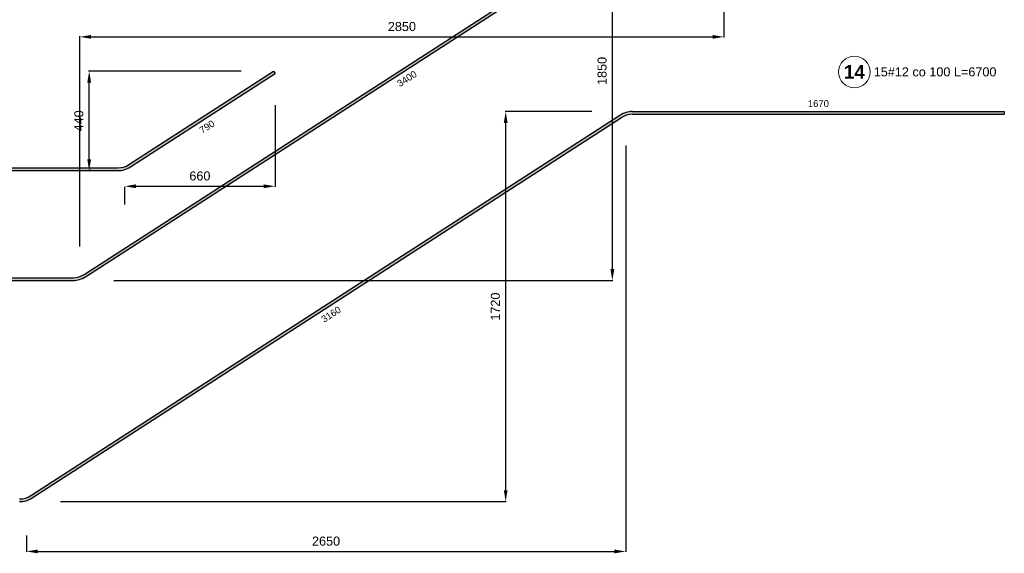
# Model space of a CAD drawing. Extents: x -1474 to 75706, y -13965 to 75879.
# Tile 10 of 17: x 38039 to 42389, y -6071 to -3712. Entities that reach past the tile are written whole.
import ezdxf

# ---------------------------------------------------------------- set-up
doc = ezdxf.new("R2010")
doc.units = 0
doc.header["$LTSCALE"] = 10
doc.header["$MEASUREMENT"] = 0
doc.layers.add('P-Wymiar', color=254, linetype='Continuous', lineweight=9)
doc.layers.add('RCAD_pręt wyrzucony', color=130, linetype='Continuous')
doc.styles.add('style1', font='arial.ttf')
doc.styles.add('style3', font='arialbd.ttf')
doc.dimstyles.new('RBCT DIM 20', dxfattribs={"dimtxt": 40, "dimasz": 50, "dimexe": 2.5, "dimexo": 150, "dimgap": 25, "dimtad": 1, "dimdec": 0, "dimzin": 1, "dimtxsty": 'style1', "dimcen": 50, "dimclrd": 8, "dimclre": 8, "dimclrt": 2, "dimadec": 0, "dimazin": 0, "dimtfac": 1, "dimtdec": 0, "dimtmove": 0, "dimatfit": 3, "dimfxl": 1, "dimarcsym": 0})

# ---------------------------------------------------------------- blocks, each defined once
blk = doc.blocks.new('*D191')
at = {"layer": 'Defpoints', "color": 0, "transparency": 16777216}
for p in [(41150.6, -3012.4), (41150.6, -3787.8), (38304.6, -4864.4)]:
    blk.add_point(p, dxfattribs=at)
at = {"layer": 'P-Wymiar', "color": 8, "lineweight": -2, "transparency": 16777216}
for p, q in [((41150.6, -3162.4), (41150.6, -3790.3)), ((38304.6, -4714.4), (38304.6, -3785.3)), ((38354.6, -3787.8), (41100.6, -3787.8))]:
    blk.add_line(p, q, dxfattribs=at)
at = {"layer": 'P-Wymiar', "color": 8, "transparency": 16777216}
for points in [[(38354.6, -3779.4), (38354.6, -3796.1), (38304.6, -3787.8)], [(41100.6, -3779.4), (41100.6, -3796.1), (41150.6, -3787.8)]]:
    blk.add_solid(points, dxfattribs=at)
at = {"layer": 'P-Wymiar', "color": 2, "transparency": 16777216, "insert": (39727.6, -3742.3), "char_height": 40, "attachment_point": 5, "style": 'style1'}
blk.add_mtext('2850', dxfattribs=at)
blk = doc.blocks.new('*D192')
at = {"layer": 'Defpoints', "color": 0, "transparency": 16777216}
for p in [(40657.6, -3012.4), (41150.6, -3012.4), (38304.6, -4864.4)]:
    blk.add_point(p, dxfattribs=at)
at = {"layer": 'P-Wymiar', "color": 8, "lineweight": -2, "transparency": 16777216}
for p, q in [((41000.6, -3012.4), (40655.1, -3012.4)), ((40657.6, -4814.4), (40657.6, -3062.4)), ((38454.6, -4864.4), (40660.1, -4864.4))]:
    blk.add_line(p, q, dxfattribs=at)
at = {"layer": 'P-Wymiar', "color": 8, "transparency": 16777216}
for points in [[(40649.2, -3062.4), (40665.9, -3062.4), (40657.6, -3012.4)], [(40649.2, -4814.4), (40665.9, -4814.4), (40657.6, -4864.4)]]:
    blk.add_solid(points, dxfattribs=at)
at = {"layer": 'P-Wymiar', "color": 2, "transparency": 16777216, "insert": (40612.2, -3938.4), "char_height": 40, "attachment_point": 5, "rotation": 90, "style": 'style1'}
blk.add_mtext('1850', dxfattribs=at)
blk = doc.blocks.new('*D193')
at = {"layer": 'Defpoints', "color": 0, "transparency": 16777216}
for p in [(39167.4, -3939.6), (38502.8, -4378.8), (39167.4, -4448.2)]:
    blk.add_point(p, dxfattribs=at)
at = {"layer": 'P-Wymiar', "color": 8, "lineweight": -2, "transparency": 16777216}
for p, q in [((39167.4, -4089.6), (39167.4, -4450.7)), ((38502.8, -4528.8), (38502.8, -4450.7)), ((38552.8, -4448.2), (39117.4, -4448.2))]:
    blk.add_line(p, q, dxfattribs=at)
at = {"layer": 'P-Wymiar', "color": 8, "transparency": 16777216}
for points in [[(38552.8, -4439.9), (38552.8, -4456.5), (38502.8, -4448.2)], [(39117.4, -4439.9), (39117.4, -4456.5), (39167.4, -4448.2)]]:
    blk.add_solid(points, dxfattribs=at)
at = {"layer": 'P-Wymiar', "color": 2, "transparency": 16777216, "insert": (38835.1, -4402.8), "char_height": 40, "attachment_point": 5, "style": 'style1'}
blk.add_mtext('660', dxfattribs=at)
blk = doc.blocks.new('*D194')
at = {"layer": 'Defpoints', "color": 0, "transparency": 16777216}
for p in [(38345.8, -3939.6), (39167.4, -3939.6), (38502.8, -4378.8)]:
    blk.add_point(p, dxfattribs=at)
at = {"layer": 'P-Wymiar', "color": 8, "lineweight": -2, "transparency": 16777216}
for p, q in [((39017.4, -3939.6), (38343.3, -3939.6)), ((38345.8, -4328.8), (38345.8, -3989.6)), ((38352.8, -4378.8), (38343.3, -4378.8))]:
    blk.add_line(p, q, dxfattribs=at)
at = {"layer": 'P-Wymiar', "color": 8, "transparency": 16777216}
for points in [[(38337.5, -3989.6), (38354.2, -3989.6), (38345.8, -3939.6)], [(38337.5, -4328.8), (38354.2, -4328.8), (38345.8, -4378.8)]]:
    blk.add_solid(points, dxfattribs=at)
at = {"layer": 'P-Wymiar', "color": 2, "transparency": 16777216, "insert": (38300.4, -4159.2), "char_height": 40, "attachment_point": 5, "rotation": 90, "style": 'style1'}
blk.add_mtext('440', dxfattribs=at)
blk = doc.blocks.new('*D195')
at = {"layer": 'Defpoints', "color": 0, "transparency": 16777216}
for p in [(40716.4, -4118), (38068.6, -5842), (40716.4, -6062.2)]:
    blk.add_point(p, dxfattribs=at)
at = {"layer": 'P-Wymiar', "color": 8, "lineweight": -2, "transparency": 16777216}
for p, q in [((40716.4, -4268), (40716.4, -6064.7)), ((38068.6, -5992), (38068.6, -6064.7)), ((38118.6, -6062.2), (40666.4, -6062.2))]:
    blk.add_line(p, q, dxfattribs=at)
at = {"layer": 'P-Wymiar', "color": 8, "transparency": 16777216}
for points in [[(38118.6, -6053.9), (38118.6, -6070.5), (38068.6, -6062.2)], [(40666.4, -6053.9), (40666.4, -6070.5), (40716.4, -6062.2)]]:
    blk.add_solid(points, dxfattribs=at)
at = {"layer": 'P-Wymiar', "color": 2, "transparency": 16777216, "insert": (39392.5, -6016.8), "char_height": 40, "attachment_point": 5, "style": 'style1'}
blk.add_mtext('2650', dxfattribs=at)
blk = doc.blocks.new('*D196')
at = {"layer": 'Defpoints', "color": 0, "transparency": 16777216}
for p in [(40186.3, -4118), (40716.4, -4118), (38068.6, -5842)]:
    blk.add_point(p, dxfattribs=at)
at = {"layer": 'P-Wymiar', "color": 8, "lineweight": -2, "transparency": 16777216}
for p, q in [((40566.4, -4118), (40183.8, -4118)), ((40186.3, -5792), (40186.3, -4168)), ((38218.6, -5842), (40188.8, -5842))]:
    blk.add_line(p, q, dxfattribs=at)
at = {"layer": 'P-Wymiar', "color": 8, "transparency": 16777216}
for points in [[(40177.9, -4168), (40194.6, -4168), (40186.3, -4118)], [(40177.9, -5792), (40194.6, -5792), (40186.3, -5842)]]:
    blk.add_solid(points, dxfattribs=at)
at = {"layer": 'P-Wymiar', "color": 2, "transparency": 16777216, "insert": (40140.8, -4980), "char_height": 40, "attachment_point": 5, "rotation": 90, "style": 'style1'}
blk.add_mtext('1720', dxfattribs=at)

msp = doc.modelspace()

# ---------------------------------------------------------------- hatches: boundary and pattern name
at = {"layer": 'RCAD_pręt wyrzucony'}
for points in [[(38329.81221, -4848.11327), (38323.30284, -4838.03219), (41125.36375, -3028.735), (41131.87312, -3038.81607)], [(38528.04598, -4362.50796), (38521.53661, -4352.42689), (39160.91797, -3939.57686), (39167.42734, -3949.65794)], [(40746.49223, -4129.99433), (40746.49223, -4117.99433), (42389.43653, -4117.99433), (42389.43653, -4129.99433)], [(38093.84479, -5825.68346), (38087.33541, -5815.60239), (40691.16256, -4134.3052), (40697.67193, -4144.38627)], [(36235.43653, -4378.81883), (36235.43653, -4366.81883), (38472.71631, -4366.81883), (38472.71631, -4378.81883)], [(36199.43653, -4864.42413), (36199.43653, -4852.42413), (38274.48254, -4852.42413), (38274.48254, -4864.42413)]]:
    msp.add_hatch(color=4, dxfattribs=at).paths.add_polyline_path(points, flags=0)
h = msp.add_hatch(color=4, dxfattribs=at)
edge = h.paths.add_edge_path(flags=0)
edge.add_line((40746.49223, -4117.99433), (40746.49223, -4129.99433))
edge.add_arc((40746.49223, -4219.99433), 90, 90, 122.85042398)
edge.add_line((40697.67193, -4144.38627), (40691.16256, -4134.3052))
edge.add_arc((40746.49223, -4219.99433), 102, 450, 482.85042398, ccw=False)
h = msp.add_hatch(color=4, dxfattribs=at)
edge = h.paths.add_edge_path(flags=0)
edge.add_line((38472.71631, -4378.81883), (38472.71631, -4366.81883))
edge.add_arc((38472.71631, -4276.81883), 90, -90, -57.14957602)
edge.add_line((38521.53661, -4352.42689), (38528.04598, -4362.50796))
edge.add_arc((38472.71631, -4276.81883), 102, 270, 302.85042398, ccw=False)
h = msp.add_hatch(color=4, dxfattribs=at)
edge = h.paths.add_edge_path(flags=0)
edge.add_line((38274.48254, -4864.42413), (38274.48254, -4852.42413))
edge.add_arc((38274.48254, -4762.42413), 90, -90, -57.14957602)
edge.add_line((38323.30284, -4838.03219), (38329.81221, -4848.11327))
edge.add_arc((38274.48254, -4762.42413), 102, 270, 302.85042398, ccw=False)
h = msp.add_hatch(color=4, dxfattribs=at)
edge = h.paths.add_edge_path(flags=0)
edge.add_line((38038.51512, -5841.99433), (38038.51512, -5829.99433))
edge.add_arc((38038.51512, -5739.99433), 90, -90, -57.14957602)
edge.add_line((38087.33541, -5815.60239), (38093.84479, -5825.68346))
edge.add_arc((38038.51512, -5739.99433), 102, 270, 302.85042398, ccw=False)

# ---------------------------------------------------------------- linework, layer by layer
at = {"layer": 'RCAD_pręt wyrzucony', "color": 4}
for p, q in [((38323.30284, -4838.03219), (41125.36375, -3028.735)), ((38329.81221, -4848.11327), (41131.87312, -3038.81607)), ((38521.53661, -4352.42689), (39160.91797, -3939.57686)), ((38528.04598, -4362.50796), (39167.42734, -3949.65794)), ((39160.91797, -3939.57686), (39167.42734, -3949.65794)), ((40746.49223, -4117.99433), (42389.43653, -4117.99433)), ((40746.49223, -4129.99433), (42389.43653, -4129.99433)), ((42389.43653, -4117.99433), (42389.43653, -4129.99433)), ((38087.33541, -5815.60239), (40691.16256, -4134.3052)), ((38093.84479, -5825.68346), (40697.67193, -4144.38627)), ((36235.43653, -4366.81883), (38472.71631, -4366.81883)), ((36235.43653, -4378.81883), (38472.71631, -4378.81883)), ((36199.43653, -4852.42413), (38274.48254, -4852.42413)), ((36199.43653, -4864.42413), (38274.48254, -4864.42413))]:
    msp.add_line(p, q, dxfattribs=at)
at = {"layer": 'RCAD_pręt wyrzucony', "color": 8, "lineweight": 0}
msp.add_circle((41726.956, -3942.7758), 70, dxfattribs=at)
at = {"layer": 'RCAD_pręt wyrzucony', "color": 4}
for centre, radius, start, end in [((40746.49223, -4219.99433), 102, 90, 122.85042398), ((40746.49223, -4219.99433), 90, 90, 122.85042398), ((38472.71631, -4276.81883), 90, 270, 302.85042398), ((38472.71631, -4276.81883), 102, 270, 302.85042398), ((38274.48254, -4762.42413), 90, 270, 302.85042398), ((38274.48254, -4762.42413), 102, 270, 302.85042398), ((38038.51512, -5739.99433), 90, 270, 302.85042398), ((38038.51512, -5739.99433), 102, 270, 302.85042398)]:
    msp.add_arc(centre, radius, start, end, dxfattribs=at)

# ---------------------------------------------------------------- texts
at = {"layer": 'RCAD_pręt wyrzucony', "color": 1, "attachment_point": 5}
for s, insert, char_height, style in [('14', (41726.956, -3942.7758), 60, 'style3'), ('1670', (41567.96438, -4082.99433), 30, 'style1')]:
    msp.add_mtext(s, dxfattribs=dict(at, insert=insert, char_height=char_height, style=style))
at = {"layer": 'RCAD_pręt wyrzucony', "color": 1, "char_height": 30, "attachment_point": 5, "rotation": 32.85042398, "style": 'style1'}
for s, insert in [('3400', (39749.82834, -3972.8678)), ('790', (38866.72233, -4185.48608)), ('3160', (39414.74403, -5014.438))]:
    msp.add_mtext(s, dxfattribs=dict(at, insert=insert))
at = {"layer": 'RCAD_pręt wyrzucony', "color": 2, "insert": (42083.69543, -3942.7758), "char_height": 40, "attachment_point": 5, "style": 'style1'}
msp.add_mtext('15#12 co 100 L=6700', dxfattribs=at)

# ---------------------------------------------------------------- dimensions: what is measured, and where the dimension line sits
at = {"layer": 'P-Wymiar'}
for base, p1, p2, text, picture, middle in [((41150.62441, -3787.75069), (38304.55155, -4864.42413), (41150.62441, -3012.42413), '2850', '*D191', (39727.58798, -3742.32777)), ((39167.42734, -4448.18396), (38502.78532, -4378.81883), (39167.42734, -3939.57686), '660', '*D193', (38835.10633, -4402.76104)), ((40716.42322, -6062.19899), (38068.58413, -5841.99433), (40716.42322, -4117.99433), '2650', '*D195', (39392.50367, -6016.77607))]:
    dim = msp.add_linear_dim(base=base, p1=p1, p2=p2, text=text, dimstyle='RBCT DIM 20', dxfattribs=at)
    dim.commit()
    dim.dimension.update_dxf_attribs({"geometry": picture, "text_midpoint": middle})
for base, p1, p2, text, picture, middle in [((40657.58126, -3012.42413), (38304.55155, -4864.42413), (41150.62441, -3012.42413), '1850', '*D192', (40612.15834, -3938.42413)), ((38345.81871, -3939.57686), (38502.78532, -4378.81883), (39167.42734, -3939.57686), '440', '*D194', (38300.39579, -4159.19785)), ((40186.26252, -4117.99433), (38068.58413, -5841.99433), (40716.42322, -4117.99433), '1720', '*D196', (40140.8396, -4979.99433))]:
    dim = msp.add_linear_dim(base=base, p1=p1, p2=p2, angle=90, text=text, dimstyle='RBCT DIM 20', dxfattribs=at)
    dim.commit()
    dim.dimension.update_dxf_attribs({"geometry": picture, "text_midpoint": middle})

doc.saveas('drawing.dxf')
